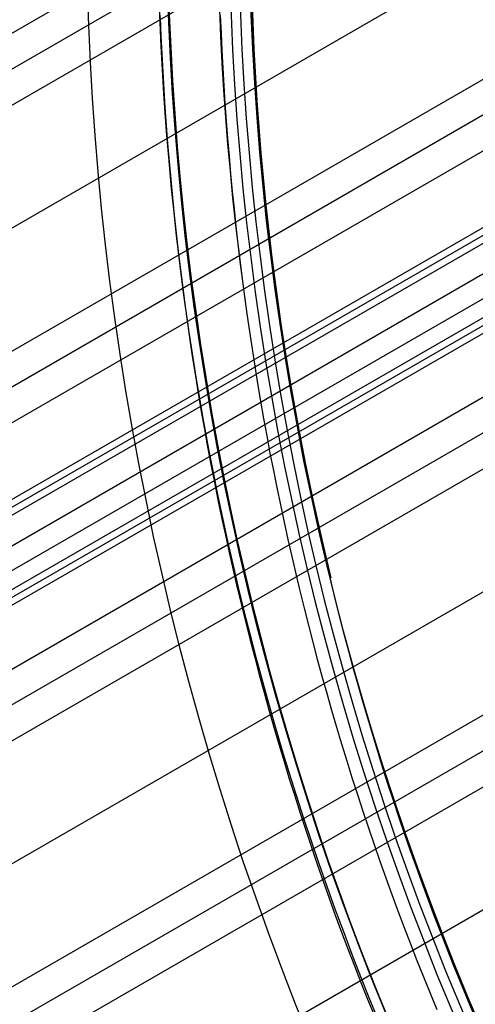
# Model space of a CAD drawing. Extents: x 19499 to 20475, y -6718 to -5871.
# Tile 17 of 60: x 19910 to 19922, y -6429 to -6404. Entities that reach past the tile are written whole.
import ezdxf

# ---------------------------------------------------------------- set-up
doc = ezdxf.new("R2010")
doc.units = 0
doc.layers.get('0').update_dxf_attribs({"linetype": 'CONTINUOUS'})
doc.layers.add('BLANCO_METALICO', color=7, linetype='CONTINUOUS')
doc.layers.add('COLOR', color=7, linetype='CONTINUOUS')

msp = doc.modelspace()

# ---------------------------------------------------------------- linework, layer by layer
for p, q in [((19510.17101229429, -6635.557526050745, 73.00690512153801), (19931.96967835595, -6392.031952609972, 73.00690513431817)), ((19931.7525994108, -6393.054048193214, 72.58396164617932), (19510.55932290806, -6636.230099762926, 72.58396164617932)), ((19510.94763354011, -6636.902673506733, 72.1610181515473), (19931.55924721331, -6394.062445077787, 72.16101816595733)), ((19931.20565124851, -6397.337448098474, 71.7906849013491), (19512.27735243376, -6639.205814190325, 71.7906849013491)), ((19513.60707134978, -6641.508954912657, 71.42035164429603), (19931.0489428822, -6400.498777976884, 71.42035165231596)), ((19931.00169477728, -6401.422821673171, 70.99740816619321), (19513.99538196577, -6642.18152862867, 70.99740816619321)), ((19930.97175495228, -6402.336872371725, 70.5744646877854), (19514.38369259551, -6642.85410236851, 70.57446467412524)), ((19931.22173978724, -6404.10219526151, 72.24526166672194), (19515.2105942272, -6644.28633800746, 72.24526232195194)), ((19515.29495084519, -6644.432447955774, 72.97603956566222), (19931.30609587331, -6404.248301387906, 72.97603956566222)), ((19515.37930753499, -6644.578558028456, 73.70681743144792), (19931.3904538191, -6404.394410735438, 73.70681743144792)), ((19931.09534931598, -6405.336369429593, 70.20413142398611), (19515.71341148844, -6645.157243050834, 70.20413142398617)), ((19515.97896810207, -6645.617200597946, 74.45623641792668), (19931.54810628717, -6405.688246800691, 74.45623641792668)), ((19516.18496429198, -6645.973996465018, 71.79536021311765), (19931.33365691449, -6406.287811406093, 71.79535567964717)), ((19931.41800726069, -6406.4339000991, 72.52613559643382), (19516.26932069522, -6646.120106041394, 72.52613559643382)), ((19516.35367759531, -6646.266216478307, 73.25691528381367), (19931.50236866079, -6406.580007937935, 73.25691528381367)), ((19517.04313040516, -6647.460383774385, 69.83379816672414), (19931.37140131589, -6408.247845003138, 69.83379817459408)), ((19931.45434725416, -6409.096721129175, 69.41085468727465), (19517.43144102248, -6648.132957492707, 69.41085468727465)), ((19517.81975165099, -6648.805531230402, 68.98791119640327), (19931.55137839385, -6409.937465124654, 68.98791120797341)), ((19932.05520439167, -6412.717435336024, 68.61757794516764), (19519.14947054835, -6651.108671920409, 68.61757794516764)), ((19520.47918946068, -6653.411812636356, 68.24724468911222), (19932.68813247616, -6415.422868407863, 68.24724469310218)), ((19932.88066041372, -6416.208477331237, 67.82430120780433), (19520.86750008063, -6654.08438635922, 67.8243012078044)), ((19521.25581070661, -6654.756960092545, 67.4013577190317), (19933.08554133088, -6416.986954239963, 67.40135772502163)), ((19933.91809266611, -6419.577134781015, 67.03102446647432), (19522.5855296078, -6657.060100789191, 67.03102446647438))]:
    msp.add_line(p, q)
at = {"extrusion": (0.1124755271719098, -0.1948133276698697, 0.9743700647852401)}
msp.add_lwpolyline([(14073.64716361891, -15061.4098901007), (14073.12609400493, -15061.71468128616), (14072.60697433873, -15062.02433157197), (14072.08986789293, -15062.33882315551), (14071.57483777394, -15062.65813709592), (14071.06194689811, -15062.982253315), (14070.55125796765, -15063.31115059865), (14070.04283344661, -15063.64480659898), (14069.53673553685, -15063.98319783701), (14069.03302615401, -15064.32629970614), (14068.53176690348, -15064.67408647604), (14068.03301905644, -15065.02653129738), (14067.53684352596, -15065.38360620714), (14067.04330084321, -15065.74528213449), (14066.55245113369, -15066.1115289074), (14066.0643540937, -15066.48231525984), (14065.57906896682, -15066.85760883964), (14065.09665452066, -15067.23737621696), (14064.61716902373, -15067.62158289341), (14064.1406702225, -15068.01019331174), (14063.66721531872, -15068.40317086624), (14063.19686094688, -15068.80047791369), (14062.72966315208, -15069.20207578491), (14062.265677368, -15069.60792479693), (14061.80495839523, -15070.01798426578), (14061.34756037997, -15070.43221251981), (14060.8935367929, -15070.8505669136), (14060.44294040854, -15071.27300384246), (14059.99582328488, -15071.69947875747), (14059.5522367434, -15072.12994618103), (14059.11223134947, -15072.56435972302), (14058.6758568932, -15073.0026720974), (14058.24316237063, -15073.44483513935), (14057.81419596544, -15073.89079982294), (14057.38900503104, -15074.34051627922), (14056.96763607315, -15074.79393381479), (14056.55013473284, -15075.25100093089), (14056.13654577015, -15075.71166534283), (14055.72691304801, -15076.17587399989), (14055.3212795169, -15076.64357310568), (14054.91968719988, -15077.11470813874), (14054.52217717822, -15077.5892238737), (14054.12878957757, -15078.06706440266), (14053.73956355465, -15078.54817315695), (14053.35453728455, -15079.03249292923), (14052.97374794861, -15079.51996589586), (14052.59723172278, -15080.01053363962), (14052.22502376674, -15080.5041371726), (14051.8571582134, -15081.00071695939), (14051.49366815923, -15081.50021294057), (14051.13458565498, -15082.00256455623), (14050.7799416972, -15082.5077107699), (14050.42976622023, -15083.01559009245), (14050.08408808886, -15083.52614060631), (14049.74293509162, -15084.0392999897), (14049.40633393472, -15084.55500554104), (14049.07431023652, -15085.07319420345), (14048.74688852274, -15085.5938025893), (14048.42409222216, -15086.11676700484), (14048.10594366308, -15086.64202347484), (14047.79246407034, -15087.16950776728), (14047.48367356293, -15087.69915541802), (14047.17959115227, -15088.23090175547), (14046.88023474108, -15088.76468192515), (14046.58562112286, -15089.30043091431), (14046.29576598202, -15089.83808357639), (14046.01068389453, -15090.37757465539), (14045.73038832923, -15090.91883881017), (14045.45489164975, -15091.46181063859), (14045.18420511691, -15092.0064247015), (14044.91833889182, -15092.5526155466), (14044.65730203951, -15093.10031773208), (14044.40110253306, -15093.6494658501), (14044.14974725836, -15094.19999455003), (14043.90324201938, -15094.75183856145), (14043.66159154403, -15095.30493271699), (14043.42479949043, -15095.85921197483), (14043.19286845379, -15096.41461144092), (14042.96579997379, -15096.97106639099), (14042.74359454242, -15097.52851229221), (14042.5262516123, -15098.08688482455), (14042.31376960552, -15098.64611990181), (14042.10614592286, -15099.20615369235), (14041.90337695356, -15099.7669226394), (14041.70545808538, -15100.3283634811), (14041.51238371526, -15100.89041327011), (14041.32414726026, -15101.45300939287), (14041.14074116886, -15102.01608958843), (14040.96215693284, -15102.57959196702), (14040.78838509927, -15103.14345502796), (14040.61941528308, -15103.70761767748), (14040.4552361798, -15104.27201924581), (14040.29583557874, -15104.83659950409), (14040.14120037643, -15105.40129868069), (14039.99131659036, -15105.96605747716), (14039.84616937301, -15106.53081708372), (14039.70574302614, -15107.09551919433), (14039.57002101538, -15107.66010602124), (14039.43898598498, -15108.22452030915), (14039.31261977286, -15108.78870534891), (14039.19090342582, -15109.35260499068), (14039.07381721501, -15109.91616365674), (14038.96134065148, -15110.47932635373), (14038.85345250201, -15111.04203868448), (14038.75013080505, -15111.6042468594), (14038.65135288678, -15112.16589770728), (14038.55709537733, -15112.72693868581), (14038.46733422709, -15113.28731789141), (14038.38204472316, -15113.84698406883), (14038.30120150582, -15114.40588662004), (14038.22477858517, -15114.96397561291), (14038.15274935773, -15115.52120178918), (14038.08508662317, -15116.07751657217), (14038.02176260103, -15116.63287207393), (14037.96274894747, -15117.18722110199), (14037.90801677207, -15117.74051716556), (14037.85753665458, -15118.29271448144), (14037.81127866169, -15118.84376797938), (14037.76921236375, -15119.39363330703), (14037.73130685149, -15119.94226683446), (14037.69753075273, -15120.48962565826), (14037.66785224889, -15121.03566760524), (14037.64223909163, -15121.58035123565), (14037.62065861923, -15122.12363584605), (14037.60307777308, -15122.66548147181), (14037.58946311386, -15123.20584888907), (14037.57978083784, -15123.7446996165), (14037.57399679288, -15124.2819959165), (14037.57207649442, -15124.8177007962)], dxfattribs=at)
at = {"extrusion": (0.11247552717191, -0.1948133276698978, 0.9743700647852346)}
msp.add_lwpolyline([(14035.27207649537, -15124.81770079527), (14035.27386928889, -15124.2917622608), (14035.27926823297, -15123.76433607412), (14035.28830397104, -15123.23545503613), (14035.30100686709, -15122.70515257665), (14035.31740699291, -15122.17346275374), (14035.33753411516, -15121.64042025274), (14035.3614176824, -15121.10606038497), (14035.38908681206, -15120.57041908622), (14035.42057027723, -15120.03353291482), (14035.45589649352, -15119.49543904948), (14035.49509350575, -15118.95617528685), (14035.53818897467, -15118.41578003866), (14035.58521016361, -15117.87429232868), (14035.63618392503, -15117.33175178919), (14035.69113668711, -15116.78819865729), (14035.75009444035, -15116.24367377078), (14035.813082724, -15115.69821856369), (14035.88012661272, -15115.15187506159), (14035.951250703, -15114.60468587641), (14036.02647909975, -15114.05669420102), (14036.10583540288, -15113.50794380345), (14036.18934269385, -15112.95847902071), (14036.27702352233, -15112.40834475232), (14036.36889989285, -15111.85758645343), (14036.46499325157, -15111.30625012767), (14036.56532447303, -15110.75438231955), (14036.66991384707, -15110.20203010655), (14036.77878106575, -15109.64924109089), (14036.89194521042, -15109.09606339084), (14037.0094247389, -15108.54254563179), (14037.1312374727, -15107.98873693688), (14037.25740058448, -15107.43468691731), (14037.38793058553, -15106.88044566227), (14037.52284331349, -15106.32606372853), (14037.66215392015, -15105.77159212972), (14037.80587685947, -15105.21708232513), (14037.95402587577, -15104.66258620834), (14038.10661399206, -15104.1081560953), (14038.26365349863, -15103.55384471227), (14038.42515594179, -15102.99970518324), (14038.59113211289, -15102.44579101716), (14038.76159203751, -15101.89215609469), (14038.93654496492, -15101.33885465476), (14039.11599935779, -15100.78594128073), (14039.29996288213, -15100.2334708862), (14039.48844239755, -15099.68149870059), (14039.68144394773, -15099.13008025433), (14039.87897275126, -15098.57927136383), (14040.08103319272, -15098.02912811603), (14040.28762881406, -15097.47970685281), (14040.49876230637, -15096.93106415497), (14040.71443550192, -15096.38325682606), (14040.9346493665, -15095.83634187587), (14041.1594039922, -15095.29037650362), (14041.38869859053, -15094.74541808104), (14041.62253148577, -15094.20152413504), (14041.86090010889, -15093.6587523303), (14042.10380099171, -15093.11716045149), (14042.35122976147, -15092.57680638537), (14042.60318113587, -15092.03774810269), (14042.85964891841, -15091.50004363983), (14043.12062599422, -15090.96375108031), (14043.38610432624, -15090.42892853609), (14043.65607495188, -15089.89563412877), (14043.93052798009, -15089.36392597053), (14044.20945258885, -15088.83386214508), (14044.49283702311, -15088.30550068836), (14044.78066859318, -15087.77889956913), (14045.0729336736, -15087.25411666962), (14045.36961770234, -15086.73120976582), (14045.67070518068, -15086.21023650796), (14045.97617967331, -15085.69125440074), (14046.28602380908, -15085.17432078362), (14046.60021928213, -15084.65949281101), (14046.91874685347, -15084.14682743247), (14047.24158635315, -15083.6363813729), (14047.56871668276, -15083.12821111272), (14047.90011581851, -15082.62237286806), (14048.23576081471, -15082.11892257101), (14048.57562780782, -15081.61791584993), (14048.91969202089, -15081.11940800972), (14049.26792776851, -15080.62345401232), (14049.62030846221, -15080.13010845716), (14049.97680661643, -15079.6394255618), (14050.33739385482, -15079.15145914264), (14050.70204091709, -15078.66626259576), (14051.07071766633, -15078.18388887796), (14051.4433930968, -15077.70439048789), (14051.82003534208, -15077.22781944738), (14052.20061168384, -15076.75422728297), (14052.58508856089, -15076.2836650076), (14052.97343157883, -15075.81618310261), (14053.36560552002, -15075.35183149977), (14053.76157435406, -15074.89065956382), (14054.16130124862, -15074.43271607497), (14054.56474858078, -15073.97804921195), (14054.97187794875, -15073.52670653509), (14055.38265018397, -15073.07873496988), (14055.7970253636, -15072.63418079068), (14056.21496282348, -15072.19308960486), (14056.63642117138, -15071.75550633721), (14057.06135830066, -15071.32147521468), (14057.48973140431, -15070.8910397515), (14057.92149698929, -15070.46424273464), (14058.35661089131, -15070.04112620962), (14058.79502828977, -15069.62173146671), (14059.23670372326, -15069.20609902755), (14059.68159110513, -15068.79426863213), (14060.12964373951, -15068.38627922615), (14060.58081433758, -15067.98216894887), (14061.03505503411, -15067.58197512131), (14061.49231740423, -15067.18573423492), (14061.95255248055, -15066.79348194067), (14062.41571077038, -15066.40525303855), (14062.88174227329, -15066.02108146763), (14063.35059649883, -15065.6410002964), (14063.82222248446, -15065.26504171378), (14064.29656881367, -15064.89323702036), (14064.77358363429, -15064.52561662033), (14065.25321467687, -15064.16221001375), (14065.73540927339, -15063.80304578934), (14066.22011437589, -15063.44815161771), (14066.70727657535, -15063.09755424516), (14067.19684212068, -15062.75127948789), (14067.68875693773, -15062.40935222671), (14068.1829666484, -15062.07179640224), (14068.67941658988, -15061.73863501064), (14069.17805183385, -15061.40989009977)], dxfattribs=at)
at = {"extrusion": (0.1124755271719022, -0.1948133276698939, 0.9743700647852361)}
msp.add_lwpolyline([(14037.57207649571, -15123.53881084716), (14037.57387571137, -15123.02026993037), (14037.57929436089, -15122.50023669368), (14037.58836373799, -15121.97874465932), (14037.60111484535, -15121.45582800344), (14037.61757838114, -15120.93152155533), (14037.63778472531, -15120.4058607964), (14037.66176392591, -15119.87888185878), (14037.68954568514, -15119.35062152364), (14037.72115934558, -15118.82111721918), (14037.75663387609, -15118.29040701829), (14037.79599785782, -15117.75852963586), (14037.83927947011, -15117.22552442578), (14037.88650647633, -15116.69143137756), (14037.93770620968, -15116.15629111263), (14037.99290555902, -15115.62014488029), (14038.05213095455, -15115.08303455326), (14038.11540835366, -15114.54500262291), (14038.18276322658, -15114.00609219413), (14038.25422054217, -15113.4663469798), (14038.3298047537, -15112.92581129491), (14038.40953978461, -15112.38453005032), (14038.49344901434, -15111.84254874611), (14038.5815552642, -15111.29991346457), (14038.67388078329, -15110.7566708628), (14038.77044723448, -15110.21286816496), (14038.87127568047, -15109.66855315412), (14038.97638656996, -15109.12377416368), (14039.08579972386, -15108.57858006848), (14039.19953432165, -15108.03302027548), (14039.31760888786, -15107.48714471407), (14039.44004127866, -15106.94100382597), (14039.56684866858, -15106.3946485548), (14039.69804753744, -15105.84813033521), (14039.83365365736, -15105.30150108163), (14039.97368208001, -15104.75481317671), (14040.11814712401, -15104.2081194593), (14040.26706236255, -15103.6614732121), (14040.4204406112, -15103.1149281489), (14040.57829391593, -15102.56853840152), (14040.74063354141, -15102.0223585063), (14040.9074699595, -15101.47644339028), (14041.078812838, -15100.93084835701), (14041.25467102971, -15100.38562907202), (14041.4350525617, -15099.84084154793), (14041.61996462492, -15099.2965421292), (14041.8094135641, -15098.75278747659), (14042.00340486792, -15098.20963455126), (14042.20194315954, -15097.66714059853), (14042.40503218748, -15097.12536313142), (14042.61267481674, -15096.58435991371), (14042.82487302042, -15096.04418894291), (14043.04162787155, -15095.50490843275), (14043.26293953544, -15094.96657679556), (14043.48880726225, -15094.42925262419), (14043.71922938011, -15093.89299467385), (14043.95420328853, -15093.35786184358), (14044.19372545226, -15092.82391315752), (14044.43779139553, -15092.29120774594), (14044.68639569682, -15091.75980482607), (14044.93953198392, -15091.22976368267), (14045.19719292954, -15090.70114364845), (14045.45937024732, -15090.17400408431), (14045.72605468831, -15089.64840435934), (14045.99723603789, -15089.12440383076), (14046.27290311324, -15088.60206182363), (14046.55304376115, -15088.08143761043), (14046.83764485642, -15087.5625903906), (14047.12669230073, -15087.04557926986), (14047.42017102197, -15086.53046323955), (14047.71806497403, -15086.01730115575), (14048.02035713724, -15085.50615171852), (14048.32702951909, -15084.99707345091), (14048.63806315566, -15084.49012467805), (14048.95343811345, -15083.98536350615), (14049.27313349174, -15083.48284780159), (14049.59712742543, -15082.98263516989), (14049.9253970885, -15082.48478293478), (14050.25791869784, -15081.98934811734), (14050.59466751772, -15081.49638741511), (14050.93561786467, -15081.00595718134), (14051.28074311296, -15080.51811340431), (14051.63001570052, -15080.03291168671), (14051.98340713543, -15079.5504072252), (14052.34088800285, -15079.07065479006), (14052.70242797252, -15078.59370870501), (14053.06799580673, -15078.11962282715), (14053.43755936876, -15077.64845052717), (14053.81108563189, -15077.18024466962), (14054.18854068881, -15076.71505759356), (14054.56988976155, -15076.25294109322), (14054.9550972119, -15075.79394639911), (14055.34412655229, -15075.33812415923), (14055.73694045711, -15074.8855244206), (14056.13350077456, -15074.43619661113), (14056.53376853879, -15073.99018952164), (14056.93770398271, -15073.54755128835), (14057.345266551, -15073.10832937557), (14057.7564149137, -15072.67257055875), (14058.17110698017, -15072.24032090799), (14058.58929991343, -15071.81162577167), (14059.01095014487, -15071.38652976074), (14059.43601338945, -15070.96507673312), (14059.86444466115, -15070.54730977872), (14060.29619828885, -15070.13327120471), (14060.73122793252, -15069.72300252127), (14061.16948659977, -15069.31654442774), (14061.61092666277, -15068.91393679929), (14062.05549987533, -15068.51521867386), (14062.50315739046, -15068.12042823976), (14062.95384977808, -15067.72960282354), (14063.40752704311, -15067.34277887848), (14063.86413864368, -15066.95999197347), (14064.32363350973, -15066.58127678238), (14064.78596006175, -15066.20666707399), (14065.25106622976, -15065.8361957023), (14065.71889947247, -15065.46989459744), (14066.18940679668, -15065.10779475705), (14066.6625347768, -15064.74992623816), (14067.13822957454, -15064.39631814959), (14067.61643695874, -15064.04699864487), (14068.09710232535, -15063.70199491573), (14068.58017071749, -15063.36133318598), (14069.06558684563, -15063.02503870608), (14069.55329510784, -15062.69313574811), (14070.0432396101, -15062.36564760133), (14070.53536418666, -15062.04259656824), (14071.02961242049, -15061.72400396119), (14071.52592766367, -15061.4098900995)], dxfattribs=at)
at = {"extrusion": (0.1124755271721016, -0.1948133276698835, 0.9743700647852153)}
msp.add_lwpolyline([(14067.28611769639, -15061.40989011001), (14066.8107028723, -15061.74500777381), (14066.33753940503, -15062.08419905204), (14065.86667644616, -15062.4274405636), (14065.39816284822, -15062.77470810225), (14064.93204714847, -15063.12597664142), (14064.46837755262, -15063.48122033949), (14064.00720191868, -15063.84041254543), (14063.548567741, -15064.20352580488), (14063.09252213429, -15064.57053186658), (14062.63911181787, -15064.94140168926), (14062.18838310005, -15065.31610544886), (14061.74038186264, -15065.69461254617), (14061.29515354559, -15066.07689161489), (14060.85274313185, -15066.46291052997), (14060.41319513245, -15066.85263641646), (14059.97655357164, -15067.24603565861), (14059.54286197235, -15067.64307390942), (14059.11216334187, -15068.04371610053), (14058.6845001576, -15068.44792645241), (14058.25991435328, -15068.85566848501), (14057.83844730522, -15069.26690502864), (14057.42013981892, -15069.68159823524), (14057.00503211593, -15070.09970959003), (14056.59316382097, -15070.52119992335), (14056.18457394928, -15070.94602942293), (14055.77930089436, -15071.37415764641), (14055.3773824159, -15071.80554353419), (14054.9788556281, -15072.24014542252), (14054.58375698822, -15072.67792105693), (14054.19212228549, -15073.11882760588), (14053.8039866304, -15073.5628216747), (14053.41938444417, -15074.00985931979), (14053.03834944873, -15074.459896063), (14052.66091465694, -15074.91288690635), (14052.28711236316, -15075.36878634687), (14051.91697413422, -15075.8275483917), (14051.55053080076, -15076.28912657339), (14051.18781244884, -15076.75347396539), (14050.82884841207, -15077.22054319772), (14050.47366726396, -15077.6902864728), (14050.12229681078, -15078.16265558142), (14049.77476408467, -15078.63760191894), (14049.43109533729, -15079.11507650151), (14049.09131603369, -15079.59502998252), (14048.75545084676, -15080.07741266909), (14048.42352365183, -15080.56217453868), (14048.09555752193, -15081.04926525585), (14047.77157472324, -15081.53863418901), (14047.45159671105, -15082.03023042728), (14047.13564412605, -15082.52400279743), (14046.82373679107, -15083.01989988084), (14046.51589370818, -15083.51787003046), (14046.21213305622, -15084.01786138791), (14045.91247218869, -15084.51982190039), (14045.61692763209, -15085.02369933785), (14045.32551508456, -15085.52944130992), (14045.03824941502, -15086.03699528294), (14044.75514466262, -15086.5463085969), (14044.47621403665, -15087.05732848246), (14044.20146991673, -15087.57000207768), (14043.93092385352, -15088.08427644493), (14043.66458656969, -15088.60009858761), (14043.4024679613, -15089.11741546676), (14043.14457709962, -15089.63617401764), (14042.8909222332, -15090.15632116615), (14042.64151079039, -15090.67780384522), (14042.39634938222, -15091.20056901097), (14042.15544380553, -15091.72456365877), (14041.91879904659, -15092.24973483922), (14041.68641928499, -15092.77602967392), (14041.45830789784, -15093.30339537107), (14041.23446746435, -15093.83177924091), (14041.01489977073, -15094.36112871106), (14040.79960581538, -15094.89139134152), (14040.58858581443, -15095.42251483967), (14040.38183920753, -15095.95444707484), (14040.17936466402, -15096.48713609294), (14039.98116008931, -15097.02053013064), (14039.78722263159, -15097.55457762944), (14039.5975486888, -15098.08922724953), (14039.41213391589, -15098.62442788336), (14039.2309732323, -15099.16012866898), (14039.05406082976, -15099.69627900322), (14038.88139018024, -15100.23282855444), (14038.71295404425, -15100.76972727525), (14038.54874447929, -15101.30692541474), (14038.38875284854, -15101.84437353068), (14038.23296982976, -15102.38202250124), (14038.08138542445, -15102.91982353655), (14037.9339889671, -15103.45772819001), (14037.79076913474, -15103.99568836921), (14037.65171395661, -15104.53365634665), (14037.51681082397, -15105.0715847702), (14037.38604650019, -15105.60942667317), (14037.25940713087, -15106.14713548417), (14037.13687825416, -15106.68466503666), (14037.01844481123, -15107.22196957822), (14036.90409115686, -15107.75900377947), (14036.79380107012, -15108.29572274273), (14036.68755776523, -15108.83208201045), (14036.58534390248, -15109.36803757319), (14036.48714159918, -15109.90354587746), (14036.39293244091, -15110.43856383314), (14036.3026974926, -15110.97304882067), (14036.2164173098, -15111.50695869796), (14036.1340719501, -15112.04025180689), (14036.05564098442, -15112.57288697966), (14035.98110350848, -15113.10482354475), (14035.91043815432, -15113.63602133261), (14035.84362310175, -15114.16644068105), (14035.78063608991, -15114.69604244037), (14035.72145442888, -15115.22478797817), (14035.66605501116, -15115.75263918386), (14035.61441432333, -15116.27955847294), (14035.56650845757, -15116.80550879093), (14035.52231312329, -15117.33045361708), (14035.48180365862, -15117.85435696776), (14035.44495504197, -15118.37718339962), (14035.41174190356, -15118.89889801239), (14035.38213853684, -15119.41946645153), (14035.35611890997, -15119.93885491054), (14035.33365667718, -15120.45703013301), (14035.31472519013, -15120.97395941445), (14035.29929750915, -15121.48961060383), (14035.2873464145, -15122.0039521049), (14035.2788444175, -15122.51695287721), (14035.2737637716, -15123.02858243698), (14035.27207648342, -15123.53881085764)], dxfattribs=at)
for points in [[(19915.30196289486, -6404.214569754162), (19915.31977883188, -6404.654434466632), (19915.34024229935, -6405.094181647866), (19915.36335302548, -6405.533794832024), (19915.38911073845, -6405.973257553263), (19915.41751516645, -6406.412553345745), (19915.44856603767, -6406.851665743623), (19915.48226308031, -6407.290578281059), (19915.51860602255, -6407.729274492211), (19915.55759459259, -6408.167737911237), (19915.59922851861, -6408.605952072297), (19915.64350752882, -6409.043900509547), (19915.69043135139, -6409.481566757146), (19915.73999971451, -6409.918934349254), (19915.79221234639, -6410.35598682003), (19915.84706897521, -6410.792707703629)], [(19913.8033984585, -6404.272822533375), (19913.8215868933, -6404.721883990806), (19913.84247821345, -6405.170825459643), (19913.86607214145, -6405.619630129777), (19913.89236839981, -6406.068281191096), (19913.92136671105, -6406.516761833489), (19913.95306679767, -6406.965055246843), (19913.98746838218, -6407.413144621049), (19914.02457118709, -6407.861013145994), (19914.0643749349, -6408.308644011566), (19914.10687934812, -6408.756020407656), (19914.15208414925, -6409.203125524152), (19914.19998906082, -6409.649942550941), (19914.25059380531, -6410.096454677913), (19914.30389810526, -6410.542645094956), (19914.35990168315, -6410.98849699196), (19914.4186042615, -6411.433993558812), (19914.48000556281, -6411.879117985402), (19914.54410530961, -6412.323853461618), (19914.61090322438, -6412.768183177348), (19914.68039902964, -6413.212090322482), (19914.75259244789, -6413.655558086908), (19914.82748320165, -6414.098569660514), (19914.90507101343, -6414.54110823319), (19914.98535560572, -6414.983156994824), (19915.06833670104, -6415.424699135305), (19915.1540140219, -6415.865717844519), (19915.2423872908, -6416.306196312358), (19915.33345623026, -6416.746117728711), (19915.42722056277, -6417.185465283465), (19915.52368001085, -6417.624222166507), (19915.622834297, -6418.062371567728), (19915.72468314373, -6418.499896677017), (19915.82922627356, -6418.936780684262), (19915.93646340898, -6419.373006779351), (19916.04639427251, -6419.808558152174), (19916.15901858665, -6420.243417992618), (19916.27433607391, -6420.677569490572), (19916.3923464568, -6421.110995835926), (19916.51304945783, -6421.543680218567), (19916.63644479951, -6421.975605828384), (19916.76253220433, -6422.406755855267), (19916.89131139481, -6422.837113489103), (19917.02278209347, -6423.266661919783), (19917.15694402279, -6423.695384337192), (19917.2937969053, -6424.123263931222), (19917.43334046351, -6424.55028389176), (19917.57557441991, -6424.976427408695), (19917.72049849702, -6425.401677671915), (19917.86811241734, -6425.82601787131), (19918.01841590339, -6426.249431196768), (19918.17140867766, -6426.671900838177), (19918.32709046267, -6427.093409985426), (19918.48546098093, -6427.513941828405), (19918.64651995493, -6427.933479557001), (19918.8102671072, -6428.352006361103), (19918.97670216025, -6428.7695054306), (19919.14582483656, -6429.185959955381)], [(19915.84706897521, -6410.792707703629), (19915.90456932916, -6411.229080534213), (19915.96471313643, -6411.665088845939), (19916.02750012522, -6412.100716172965), (19916.0929300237, -6412.535946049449), (19916.16100256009, -6412.970762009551), (19916.23171746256, -6413.405147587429), (19916.3050744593, -6413.839086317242), (19916.38107327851, -6414.272561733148), (19916.45971364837, -6414.705557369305), (19916.54099529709, -6415.138056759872), (19916.62491795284, -6415.570043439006), (19916.71148134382, -6416.001500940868), (19916.80068519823, -6416.432412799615), (19916.89252924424, -6416.862762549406), (19916.98701321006, -6417.292533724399), (19917.08413682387, -6417.721709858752), (19917.18389981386, -6418.150274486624), (19917.28630190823, -6418.578211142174), (19917.39134283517, -6419.00550335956), (19917.49902232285, -6419.432134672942), (19917.60934009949, -6419.858088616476), (19917.72229589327, -6420.283348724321), (19917.83788943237, -6420.707898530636), (19917.95612044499, -6421.13172156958), (19918.07698865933, -6421.55480137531), (19918.20049380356, -6421.977121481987), (19918.32663560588, -6422.398665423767), (19918.45541379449, -6422.819416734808), (19918.58682809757, -6423.239358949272), (19918.72087824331, -6423.658475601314), (19918.85756395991, -6424.076750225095), (19918.99688497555, -6424.494166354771), (19919.13884101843, -6424.910707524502), (19919.28343181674, -6425.326357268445), (19919.43065709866, -6425.741099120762), (19919.5805165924, -6426.154916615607), (19919.73301002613, -6426.567793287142), (19919.88813712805, -6426.979712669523), (19920.04589762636, -6427.39065829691), (19920.20629124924, -6427.800613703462), (19920.36931772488, -6428.209562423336), (19920.53497678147, -6428.61748799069), (19920.7032681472, -6429.024373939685)], [(19916.64319961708, -6410.687895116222), (19916.7000563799, -6411.11938370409), (19916.75952700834, -6411.550511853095), (19916.82161123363, -6411.981263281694), (19916.88630878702, -6412.411621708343), (19916.95361939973, -6412.841570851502), (19917.02354280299, -6413.271094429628), (19917.09607872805, -6413.700176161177), (19917.17122690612, -6414.12879976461), (19917.24898706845, -6414.556948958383), (19917.32935894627, -6414.984607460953), (19917.41234227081, -6415.411758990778), (19917.49793677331, -6415.838387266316), (19917.58614218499, -6416.264476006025), (19917.67695823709, -6416.690008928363), (19917.77038466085, -6417.114969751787), (19917.8664211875, -6417.539342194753), (19917.96506754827, -6417.963109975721), (19918.06632347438, -6418.386256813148), (19918.17018869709, -6418.808766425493), (19918.27666294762, -6419.230622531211), (19918.3857459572, -6419.651808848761), (19918.49743745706, -6420.072309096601), (19918.61173717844, -6420.492106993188), (19918.72864485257, -6420.911186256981), (19918.84816021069, -6421.329530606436), (19918.97028298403, -6421.747123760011), (19919.09501290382, -6422.163949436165), (19919.22234970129, -6422.579991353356), (19919.35229310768, -6422.995233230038), (19919.48484285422, -6423.409658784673), (19919.61999867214, -6423.823251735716), (19919.75776029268, -6424.235995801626), (19919.89812744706, -6424.64787470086), (19920.04109986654, -6425.058872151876), (19920.18667728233, -6425.468971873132), (19920.33485942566, -6425.878157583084), (19920.48564602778, -6426.286413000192), (19920.63903681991, -6426.693721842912), (19920.7950315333, -6427.100067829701), (19920.95362989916, -6427.50543467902), (19921.11483164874, -6427.909806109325), (19921.27863651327, -6428.313165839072), (19921.44504422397, -6428.715497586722), (19921.61405451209, -6429.116785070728)]]:
    msp.add_lwpolyline(points)
at = {"extrusion": (0, 0, -1)}
for centre in [(-19986.97575810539, -6401.428438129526, -89.37470231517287), (-19986.97575810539, -6401.428438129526, -46.50000292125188)]:
    msp.add_arc(centre, 70.9424557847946, 329.9999999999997, 149.9999999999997, dxfattribs=at)
for centre, radius, start, end in [((19986.97575810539, -6401.428438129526, 89.37470231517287), 73.2424557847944, 30.00000000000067, 210.0000000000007), ((19986.97575810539, -6401.428438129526, 68.68735261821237), 73.24245578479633, 91.17126672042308, 191.5820307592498), ((19986.97575810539, -6401.428438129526, 46.50000292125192), 71.74245578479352, 52.4999999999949, 187.500000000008), ((19986.97575814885, -6401.428438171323, 88.63012703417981), 71.44457953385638, 30.0000000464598, 209.9999999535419), ((19986.97575810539, -6401.428438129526, 89.05580518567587), 71.21139006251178, 29.99999999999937, 209.9999999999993), ((19986.97575810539, -6401.428438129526, 67.93735261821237), 70.94245578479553, 93.83645893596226, 193.7167436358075), ((19986.97575810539, -6401.428438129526, 88.125002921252), 70.93945536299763, 164.9999999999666, 187.4999999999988), ((19987.87999592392, -6401.487705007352, 88.12500292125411), 71.82843897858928, 165.1410184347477, 187.3589815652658)]:
    msp.add_arc(centre, radius, start, end)
at = {"layer": 'BLANCO_METALICO', "extrusion": (0, 0, -1)}
for centre, radius, start, end in [((-19986.97549488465, -6401.428438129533, -171.6470783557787), 99.4999999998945, 179.9999999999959, 4.189765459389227e-12), ((-19986.97549488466, -6401.428438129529, -170.8389899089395), 99.49999999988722, 179.9999999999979, 2.094882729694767e-12), ((-19986.97549488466, -6401.428438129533, -169.280901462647), 99.49999999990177, 179.9999999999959, 4.189765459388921e-12), ((-19986.97549488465, -6401.428438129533, -171.6470783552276), 99.09999999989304, 179.9999999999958, 4.206676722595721e-12), ((-19986.97549488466, -6401.428438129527, -170.0309014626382), 98.69999999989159, 179.9999999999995, 5.279656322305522e-13), ((-19986.97549488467, -6401.428438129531, -168.5309014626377), 98.69999999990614, 179.9999999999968, 3.167793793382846e-12), ((-19986.97549488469, -6401.428438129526, -167.2309014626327), 98.19999999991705, 180, 0), ((-19986.97549488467, -6401.428438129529, -168.0309014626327), 98.19999999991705, 179.9999999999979, 2.122615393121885e-12)]:
    msp.add_arc(centre, radius, start, end, dxfattribs=at)
at = {"layer": 'BLANCO_METALICO'}
for centre, radius, start, end in [((19986.97549488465, -6401.428438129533, 170.030901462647), 99.49999999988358, 179.9999999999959, 4.189765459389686e-12), ((19986.97549488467, -6401.428438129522, 168.5309014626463), 99.49999999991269, 180.0000000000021, 359.9999999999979), ((19986.97549488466, -6401.428438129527, 171.6470783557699), 98.69999999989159, 179.9999999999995, 5.279656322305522e-13), ((19986.97549488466, -6401.428438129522, 170.8389899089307), 98.69999999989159, 180.0000000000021, 359.9999999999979)]:
    msp.add_arc(centre, radius, start, end, dxfattribs=at)
at = {"layer": 'COLOR', "extrusion": (0, 0, -1)}
for centre, radius, start, end in [((-19986.97576523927, -6401.428455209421, 10.54089386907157), 152.392098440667, 333.3815781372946, 153.3815781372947), ((-19986.97576523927, -6401.428455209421, -18.68835025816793), 83.81579491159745, 333.3815781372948, 153.3815781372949), ((-19986.97576523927, -6401.428455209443, -26.2000005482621), 61.09154780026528, 333.3815781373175, 153.3815781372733), ((-19986.97576523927, -6401.428455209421, 10.54089386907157), 152.3920984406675, 153.381578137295, 333.381578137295), ((-19986.98386759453, -6401.424412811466, -28.2000005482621), 59.50000000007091, 333.381578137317, 153.3815781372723), ((-19986.98386759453, -6401.424412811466, -26.2000005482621), 59.50000000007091, 333.381578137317, 153.3815781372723), ((-19986.98386759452, -6401.424412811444, -27.2000005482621), 59.50000000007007, 333.381578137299, 153.3815781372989), ((-19986.9757652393, -6401.428455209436, -22.44590218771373), 75.0000000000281, 333.3815781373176, 63.38157813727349), ((-19986.97576523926, -6401.428455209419, -43.50000292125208), 75.00000000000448, 243.3815781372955, 63.38157813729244), ((-19986.97576523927, -6401.428455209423, -32.97295255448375), 74.99999999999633, 243.3815781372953, 63.38157813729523), ((-19986.97576523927, -6401.428455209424, -43.50000292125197), 72.99999999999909, 243.3815781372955, 63.38157813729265), ((-19986.97576523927, -6401.428455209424, -43.50000292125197), 72.99999999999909, 243.3815781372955, 63.38157813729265), ((-19986.97576523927, -6401.428455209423, -33.39918206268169), 72.99999999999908, 243.3815781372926, 63.38157813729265), ((-19986.97576523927, -6401.428455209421, -17.30945272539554), 81.95014076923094, 352.6588318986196, 44.12347479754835), ((-19986.97576523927, -6401.428455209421, -18.68835025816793), 83.81579491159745, 153.3815781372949, 333.3815781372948), ((-19986.97576523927, -6401.428455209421, -17.30945272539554), 81.95014076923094, 333.3815781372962, 352.6180923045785)]:
    msp.add_arc(centre, radius, start, end, dxfattribs=at)
at = {"layer": 'COLOR'}
for centre, radius, start, end in [((19986.97576523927, -6401.428455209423, -35.79999945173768), 153, 26.61842186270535, 206.618421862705), ((19986.97576523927, -6401.428455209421, -11.46081713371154), 152.9999999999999, 26.61842186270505, 206.6184218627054), ((19986.97576523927, -6401.428455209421, -23.63040829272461), 153.0000000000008, 26.61842186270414, 206.6184218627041), ((19986.97576523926, -6401.428455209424, -10.90949982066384), 152.8342956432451, 26.61842186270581, 206.6184218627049), ((19986.97576523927, -6401.428455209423, -35.79999945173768), 150, 26.61842186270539, 206.618421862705), ((19986.97576523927, -6401.428455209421, -11.46081713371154), 153, 206.6184218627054, 26.61842186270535), ((19986.97576523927, -6401.428455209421, -35.79999945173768), 153, 206.6184218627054, 26.61842186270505), ((19986.97576523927, -6401.428455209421, -23.63040829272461), 153.0000000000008, 206.618421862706, 26.61842186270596), ((19986.97576523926, -6401.428455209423, -10.90949982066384), 152.8342956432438, 206.6184218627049, 26.6184218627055), ((19986.97576523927, -6401.428455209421, -35.79999945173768), 150, 206.6184218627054, 26.61842186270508), ((19986.97576523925, -6401.428455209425, 23.29836120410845), 72.9999999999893, 163.2050881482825, 205.0266806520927)]:
    msp.add_arc(centre, radius, start, end, dxfattribs=at)

doc.saveas('drawing.dxf')
